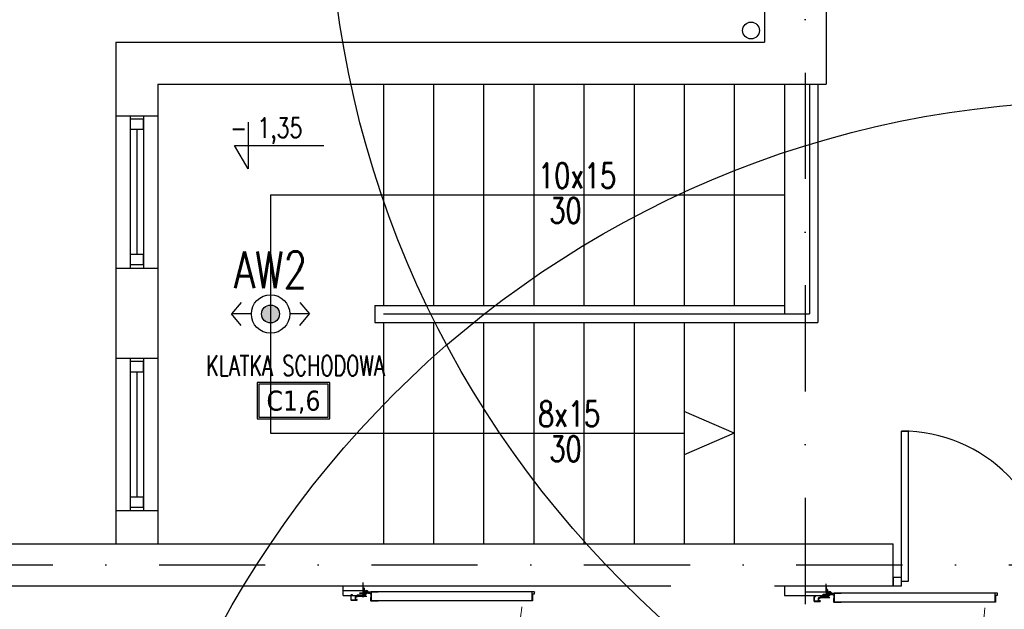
# Model space of a CAD drawing. Header units: millimetres. Extents: x 42924 to 92944, y -369470 to -179866.
# Tile 246 of 256: x 60942 to 61531, y -183755 to -183403. Entities that reach past the tile are written whole.
import ezdxf
from ezdxf.enums import TextEntityAlignment as Align

# ---------------------------------------------------------------- set-up
doc = ezdxf.new("R2010")
doc.units = ezdxf.units.MM
for name, pattern in [('CENTER', [0.6, 0.375, -0.075, 0.075, -0.075]), ('DASHDOT', [25.4, 12.7, -6.35, 0, -6.35]), ('Hidden Line', [391.222223, 282.222223, -109])]:
    doc.linetypes.add(name, pattern=pattern)
doc.layers.get('0').update_dxf_attribs({"color": 8})
for name, color, linetype in [('!! 0_ Istn-okna', 8, 'Continuous'), ('!! 0_ Istn-sciany', 8, 'Continuous'), ('!! 0_ Istn-widok', 8, 'Continuous'), ('!! 0_ Opis', 8, 'Continuous'), ('!! 0_Istn-armatura', 8, 'Continuous'), ('!! 0_Opis_pom', 123, 'Continuous'), ('!! 0_Osie', 8, 'DASHDOT'), ('!! 0_Widok', 8, 'Continuous'), ('!! 1_drzwi-linia', 8, 'Continuous'), ('!! 1_PROJ Sciany', 8, 'Continuous'), ('0-osie-liniA', 8, 'DASHDOT'), ('E1', 2, 'Continuous'), ('E_0', 4, 'Continuous'), ('E_AW', 1, 'Continuous')]:
    doc.layers.add(name, color=color, linetype=linetype)
doc.layers.add('E_SAP_ZASIĘG', color=150, linetype='Continuous', plot=False)
doc.styles.add('ARIAL', font='tahoma.ttf')
doc.styles.add('ELE1', font='romans.shx', dxfattribs={"width": 0.8, "height": 18})
doc.styles.add('SIMPLEX', font='simplex.shx', dxfattribs={"width": 0.77})
doc.styles.add('TXT', font='simplex.shx')

# ---------------------------------------------------------------- blocks, each defined once
blk = doc.blocks.new('A$C35EE4757')
at = {"layer": 'E_AW'}
h = blk.add_hatch(color=256, dxfattribs=at)
h.dxf.hatch_style = 1
h.paths.add_polyline_path([(5.36, 0, 1), (-5.36, 0, 1)])
for p, q in [((-17.54, 6.94), (-23.35, 0)), ((17.54, 6.94), (23.35, 0)), ((-11.49, 0), (-23.35, 0)), ((-17.54, -6.94), (-23.35, 0)), ((23.35, 0), (11.49, 0)), ((17.54, -6.94), (23.35, 0))]:
    blk.add_line(p, q, dxfattribs=at)
at = {"layer": 'E_AW', "ltscale": 5}
for radius in [11.49, 5.36]:
    blk.add_circle((0, 0), radius, dxfattribs=at)
blk = doc.blocks.new('BLOK OSI')
at = {"layer": '0-osie-liniA', "ltscale": 5}
for points in [[(52592.21, -193637.01), (52592.21, -199860.82)], [(51570.03, -197490.09), (53810.61, -197490.09)]]:
    blk.add_lwpolyline(points, dxfattribs=at)
blk = doc.blocks.new('zaw-dr-90-p')
at = {"color": 2, "linetype": 'CENTER', "ltscale": 0.2}
for p, q in [((12, 0), (-12, 0)), ((0, 12), (0, -12)), ((24.5, 24), (31, 24)), ((24.5, 19), (31, 19))]:
    blk.add_line(p, q, dxfattribs=at)
at = {"ltscale": 0.2}
for p, q in [((10, 12), (6.5, 12)), ((10, 0), (10, 6.5))]:
    blk.add_line(p, q, dxfattribs=at)
blk.add_lwpolyline([(0, 6.5), (23.5, 6.5, 0.414214), (28, 11), (28, 31), (24.5, 31), (24.5, 11, -0.414214), (23.5, 10), (0, 10, 4.561698), (7.6, 6.5), (4.9, 4.2)], format="xyb", dxfattribs=at)
blk.add_lwpolyline([(-0.2, -0.2), (-2.5, -0.2), (-2.5, 0.2), (-0.2, 0.2), (-0.2, 2.5), (0.2, 2.5), (0.2, 0.2), (2.8, 0.2), (2.8, -0.2), (0.2, -0.2), (0.2, -2.8), (-0.2, -2.8)], close=True)
blk.add_lwpolyline([(10, 10), (10, 39), (6.5, 39), (6.5, 10)], dxfattribs=at)
blk.add_circle((0, 0), 6.5, dxfattribs=at)
blk = doc.blocks.new('drzwi 90- sc 12')
for p, q in [((-13620.32, 20410.16), (-13620.32, 20313.77)), ((-13614.92, 20409.86), (-13620.32, 20409.86)), ((-13616.12, 20410.26), (-13620.22, 20410.26)), ((-13616.12, 20410.26), (-13620, 20410.26)), ((-13618.17, 20410.26), (-13616.22, 20410.26)), ((-13618.17, 20410.26), (-13616.22, 20410.26)), ((-13616.12, 20410.26), (-13616.12, 20411.46)), ((-13616.12, 20411.46), (-13615.02, 20411.46)), ((-13614.92, 20411.36), (-13614.92, 20313.77)), ((-13620.32, 20313.47), (-13620.32, 20317.97)), ((-13614.92, 20312.27), (-13614.92, 20317.97)), ((-13614.92, 20313.77), (-13620.32, 20313.77)), ((-13618.22, 20313.37), (-13620.22, 20313.37)), ((-13618.22, 20313.67), (-13618.22, 20313.37)), ((-13618.22, 20313.67), (-13616.42, 20313.67)), ((-13617.77, 20311.12), (-13617.77, 20305.72)), ((-13617.77, 20311.12), (-13617.77, 20305.72)), ((-13616.17, 20309.92), (-13617.37, 20309.92)), ((-13616.17, 20309.92), (-13616.17, 20311.02)), ((-13615.92, 20313.17), (-13615.92, 20312.17)), ((-13615.92, 20312.17), (-13615.02, 20312.17)), ((-13715.57, 20308.32), (-13715.57, 20308.56)), ((-13715.57, 20307.69), (-13715.57, 20308.56)), ((-13715.57, 20307.82), (-13715.57, 20308.56)), ((-13715.57, 20307.72), (-13715.37, 20307.72)), ((-13715.77, 20301.96), (-13716.27, 20301.96)), ((-13616.77, 20301.96), (-13616.27, 20301.96))]:
    blk.add_line(p, q)
for points in [[(-13665.27, 20284.96), (-13665.27, 20325.83)], [(-13615.57, 20309.64), (-13615.32, 20309.64), (-13615.32, 20309.82), (-13616.32, 20309.82), (-13616.32, 20309.64), (-13615.92, 20309.64)]]:
    blk.add_lwpolyline(points)
at = {"ltscale": 0.2}
for points in [[(-13715.57, 20307.51), (-13715.57, 20309.48, 0.414214), (-13715.91, 20309.82), (-13719.43, 20309.82, 0.414214), (-13719.77, 20309.48), (-13719.77, 20308.92), (-13719.59, 20308.92), (-13719.59, 20309.48, -0.414214), (-13719.43, 20309.64), (-13716.97, 20309.64)], [(-13716.97, 20309.64), (-13715.91, 20309.64, -0.414214), (-13715.75, 20309.48), (-13715.75, 20307.51)], [(-13615.92, 20309.64), (-13616.63, 20309.64, 0.414214), (-13616.79, 20309.48), (-13616.79, 20305.58, -0.414214), (-13617.13, 20305.24), (-13617.58, 20305.24, 0.414214), (-13617.74, 20305.08), (-13617.74, 20304.48, -0.414214), (-13618.08, 20304.14), (-13619.26, 20304.14, -0.414214), (-13619.6, 20304.48), (-13619.6, 20305.15, 1), (-13619.79, 20305.15), (-13619.79, 20301.96, 0.414214), (-13619.63, 20301.8), (-13617.11, 20301.8, 0.414214), (-13616.95, 20301.96), (-13616.95, 20302.52), (-13616.77, 20302.52), (-13616.77, 20301.96, -0.414214), (-13617.11, 20301.62), (-13619.63, 20301.62, -0.414214), (-13619.97, 20301.96), (-13619.97, 20305.15, -1), (-13619.42, 20305.15), (-13619.42, 20304.48, 0.414214), (-13619.26, 20304.32), (-13618.08, 20304.32, 0.414214), (-13617.92, 20304.48), (-13617.92, 20305.08, -0.414214), (-13617.58, 20305.42), (-13617.13, 20305.42, 0.414214), (-13616.97, 20305.58), (-13616.97, 20309.48, -0.414214), (-13616.63, 20309.82), (-13613.11, 20309.82, -0.414214), (-13612.77, 20309.48), (-13612.77, 20308.92), (-13612.95, 20308.92), (-13612.95, 20309.48, 0.414214), (-13613.11, 20309.64), (-13615.57, 20309.64)], [(-13715.75, 20307.76), (-13715.75, 20305.58, 0.414214), (-13715.41, 20305.24), (-13714.96, 20305.24, -0.414214), (-13714.8, 20305.08), (-13714.8, 20304.48, 0.414214), (-13714.46, 20304.14), (-13713.28, 20304.14, 0.414214), (-13712.94, 20304.48), (-13712.94, 20305.15, -1), (-13712.75, 20305.15), (-13712.75, 20301.96, -0.414214), (-13712.91, 20301.8), (-13715.43, 20301.8, -0.414214), (-13715.59, 20301.96), (-13715.59, 20302.52), (-13715.77, 20302.52), (-13715.77, 20301.96, 0.414214), (-13715.43, 20301.62), (-13712.91, 20301.62, 0.414214), (-13712.57, 20301.96), (-13712.57, 20305.15, 1), (-13713.12, 20305.15), (-13713.12, 20304.48, -0.414214), (-13713.28, 20304.32), (-13714.46, 20304.32, -0.414214), (-13714.62, 20304.48), (-13714.62, 20305.08, 0.414214), (-13714.96, 20305.42), (-13715.41, 20305.42, -0.414214), (-13715.57, 20305.58), (-13715.57, 20307.64)]]:
    blk.add_lwpolyline(points, format="xyb", dxfattribs=at)
at = {"lineweight": 30}
for points in [[(-13716.27, 20308.92), (-13721.27, 20308.92)], [(-13716.27, 20308.92), (-13716.27, 20296.92)], [(-13614.27, 20308.92), (-13609.27, 20308.92)], [(-13614.27, 20308.92), (-13614.27, 20296.92)]]:
    blk.add_lwpolyline(points, dxfattribs=at)
blk.add_lwpolyline([(-13616.79, 20308.82), (-13616.97, 20308.82), (-13616.97, 20307.42), (-13616.79, 20307.42)], close=True)
for centre, radius, start, end in [((-13620.22, 20410.16), 0.1, 90, 180), ((-13615.02, 20411.36), 0.1, 0, 90), ((-13620.22, 20313.47), 0.1, 180, 270), ((-13616.42, 20313.17), 0.5, 0, 90), ((-13616.27, 20311.02), 0.1, 0, 90), ((-13615.02, 20312.27), 0.1, 270, 0)]:
    blk.add_arc(centre, radius, start, end)
at = {"linetype": 'Hidden Line', "lineweight": 9, "ltscale": 0.05}
blk.add_arc((-13615.5, 20305.14), 99.12, 94.80054, 177.69442, dxfattribs=at)
at = {"xscale": 0.09999999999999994, "yscale": 0.09999999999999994, "zscale": 0.09999999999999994, "rotation": 180.0000000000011}
blk.add_blockref('zaw-dr-90-p', (-13614.92, 20310.92), dxfattribs=at)
blk = doc.blocks.new('drzwi dwuskrzydłowe')
for points in [[(68481.18, -214206.57), (68481.18, -214296.57), (68477.18, -214296.57), (68477.18, -214206.57)], [(68653.18, -214206.57), (68653.18, -214296.57), (68657.18, -214296.57), (68657.18, -214206.57)], [(68477.18, -214294.07), (68472.18, -214294.07), (68472.18, -214299.07), (68477.18, -214299.07)], [(68657.18, -214294.07), (68662.18, -214294.07), (68662.18, -214299.07), (68657.18, -214299.07)]]:
    blk.add_lwpolyline(points, close=True)
for centre, start, end in [((68477.18, -214296.57), 0, 90), ((68657.18, -214296.57), 90, 180)]:
    blk.add_arc(centre, 90, start, end)

msp = doc.modelspace()

# ---------------------------------------------------------------- linework, layer by layer
at = {"layer": '!! 0_ Istn-okna'}
for points in [[(61008.06735, -183460.3878), (61008.06735, -183551.3878)], [(61016.06735, -183460.3878), (61016.06735, -183551.3878)], [(61012.06735, -183468.3878), (61012.06735, -183543.3878)], [(61008.06735, -183605.3878), (61008.06735, -183696.3878)], [(61016.06735, -183605.3878), (61016.06735, -183696.3878)], [(61012.06735, -183613.3878), (61012.06735, -183688.3878)]]:
    msp.add_lwpolyline(points, dxfattribs=at)
for points in [[(61008.06735, -183462.3878), (61008.06735, -183468.3878), (61016.06735, -183468.3878), (61016.06735, -183462.3878)], [(61008.06735, -183543.3878), (61008.06735, -183549.3878), (61016.06735, -183549.3878), (61016.06735, -183543.3878)], [(61008.06735, -183607.3878), (61008.06735, -183613.3878), (61016.06735, -183613.3878), (61016.06735, -183607.3878)], [(61008.06735, -183688.3878), (61008.06735, -183694.3878), (61016.06735, -183694.3878), (61016.06735, -183688.3878)]]:
    msp.add_lwpolyline(points, close=True, dxfattribs=at)
at = {"layer": '!! 0_ Istn-sciany'}
for points in [[(61387.56735, -183287.3878), (61387.56735, -183416.3878)], [(61424.56735, -183369.3878), (61424.56735, -183441.3878)], [(60999.56735, -183416.3878), (61387.56735, -183416.3878)], [(60999.56735, -183416.3878), (60999.56735, -183460.3878)], [(61024.56735, -183441.3878), (61424.56735, -183441.3878)], [(61024.56735, -183441.3878), (61024.56735, -183460.3878)], [(60999.56735, -183460.3878), (61024.56735, -183460.3878)], [(60999.56735, -183551.3878), (60999.56735, -183605.3878)], [(60999.56735, -183551.3878), (61024.56735, -183551.3878)], [(61024.56735, -183551.3878), (61024.56735, -183605.3878)], [(60999.56735, -183605.3878), (61024.56735, -183605.3878)], [(60999.56735, -183696.3878), (60999.56735, -183716.3878)], [(60999.56735, -183696.3878), (61024.56735, -183696.3878)], [(61024.56735, -183696.3878), (61024.56735, -183716.3878)], [(60824.56735, -183716.3878), (60999.56735, -183716.3878)], [(61024.56735, -183716.3878), (61464.56735, -183716.3878)], [(60824.56735, -183741.3878), (61331.56735, -183741.3878)], [(61393.56735, -183741.3878), (61464.56735, -183741.3878)]]:
    msp.add_lwpolyline(points, dxfattribs=at)
at = {"layer": '!! 0_ Istn-widok'}
for points in [[(61159.56735, -183441.3878), (61159.56735, -183573.8878)], [(61189.56735, -183441.3878), (61189.56735, -183573.8878)], [(61219.56735, -183441.3878), (61219.56735, -183573.8878)], [(61249.56735, -183441.3878), (61249.56735, -183573.8878)], [(61279.56735, -183441.3878), (61279.56735, -183573.8878)], [(61309.56735, -183441.3878), (61309.56735, -183573.8878)], [(61339.56735, -183441.3878), (61339.56735, -183573.8878)], [(61369.56735, -183441.3878), (61369.56735, -183573.8878)], [(61399.56735, -183441.3878), (61399.56735, -183578.8878)], [(61414.56735, -183441.3878), (61414.56735, -183578.8878)], [(61419.56735, -183441.3878), (61419.56735, -183583.8878)], [(60999.56735, -183460.3878), (60999.56735, -183551.3878)], [(61024.56735, -183460.3878), (61024.56735, -183551.3878)], [(61092.06735, -183507.6378), (61092.06735, -183650.1378)], [(61092.06735, -183507.6378), (61399.56735, -183507.6378)], [(61154.56735, -183573.8878), (61154.56735, -183583.8878)], [(61154.56735, -183573.8878), (61399.56735, -183573.8878)], [(61154.56735, -183583.8878), (61419.56735, -183583.8878)], [(61159.56735, -183578.8878), (61414.56735, -183578.8878)], [(61159.56735, -183583.8878), (61159.56735, -183716.3878)], [(61189.56735, -183583.8878), (61189.56735, -183716.3878)], [(61219.56735, -183583.8878), (61219.56735, -183716.3878)], [(61249.56735, -183583.8878), (61249.56735, -183716.3878)], [(61279.56735, -183583.8878), (61279.56735, -183716.3878)], [(61309.56735, -183583.8878), (61309.56735, -183716.3878)], [(61339.56735, -183583.8878), (61339.56735, -183716.3878)], [(61369.56735, -183583.8878), (61369.56735, -183716.3878)], [(60999.56735, -183605.3878), (60999.56735, -183696.3878)], [(61024.56735, -183605.3878), (61024.56735, -183696.3878)], [(61092.06735, -183650.1378), (61339.56735, -183650.1378)], [(60999.56735, -183716.3878), (61024.56735, -183716.3878)]]:
    msp.add_lwpolyline(points, dxfattribs=at)
at = {"layer": '!! 0_ Opis'}
for points in [[(61078.61043, -183464.12619), (61078.61043, -183492.12795)], [(61078.61043, -183492.12795), (61070.52701, -183478.12707)], [(61070.52701, -183478.12707), (61123.96122, -183478.12707)]]:
    msp.add_lwpolyline(points, dxfattribs=at)
at = {"layer": '!! 0_Istn-armatura'}
msp.add_circle((61379.56735, -183409.3878), 5, dxfattribs=at)
at = {"layer": '!! 0_Opis_pom', "ltscale": 0.7}
for points in [[(61084.02546, -183641.56552), (61127.54546, -183641.56552), (61127.54546, -183619.80552), (61084.02546, -183619.80552)], [(61085.11346, -183640.47752), (61126.45746, -183640.47752), (61126.45746, -183620.89352), (61085.11346, -183620.89352)]]:
    msp.add_lwpolyline(points, close=True, dxfattribs=at)
at = {"layer": '!! 0_Widok'}
for points in [[(61369.56735, -183650.1378), (61339.56735, -183637.25389)], [(61369.56735, -183650.1378), (61339.56735, -183663.02171)]]:
    msp.add_lwpolyline(points, dxfattribs=at)
at = {"layer": '!! 1_PROJ Sciany'}
for points in [[(61464.56735, -183741.3878), (61464.56735, -183716.3878)], [(61135.43682, -183747.1378), (61135.43682, -183741.3878)], [(61147.43682, -183747.1378), (61147.43682, -183741.3878)], [(61399.56735, -183741.3878), (61399.56735, -183747.1378)], [(61424.56735, -183741.3878), (61424.56735, -183747.1378)], [(61135.43682, -183747.1378), (61147.43682, -183747.1378)], [(61399.56735, -183747.1378), (61424.56735, -183747.1378)]]:
    msp.add_lwpolyline(points, dxfattribs=at)
at = {"layer": 'E_SAP_ZASIĘG'}
for centre in [(61726.69488, -183314.55334), (61589.69013, -184051.49546)]:
    msp.add_circle(centre, 600, dxfattribs=at)

# ---------------------------------------------------------------- block references
at = {"layer": '!! 0_Osie'}
msp.add_blockref('BLOK OSI', (8819.85593, 13761.2005), dxfattribs=at)
at = {"layer": '!! 1_drzwi-linia'}
msp.add_blockref('drzwi dwuskrzydłowe', (-7007.61481, 30557.6858), dxfattribs=at)
at = {"layer": '!! 1_drzwi-linia', "xscale": -1, "rotation": 270}
for p in [(40838.51248, -170130.11818), (41115.64301, -170130.8681)]:
    msp.add_blockref('drzwi 90- sc 12', p, dxfattribs=at)
at = {"layer": 'E_0'}
msp.add_blockref('A$C35EE4757', (61092.06735, -183578.8878), dxfattribs=at)

# ---------------------------------------------------------------- texts
at = {"layer": '!! 0_ Opis', "style": 'SIMPLEX', "width": 0.75}
for s, height, p in [('- 1,35', 12, (61067.92298, -183473.54895)), ('10x15', 15, (61252.13298, -183503.60351)), ('30', 15, (61258.89615, -183524.52327)), ('8x15', 15, (61252.13298, -183646.10351)), ('30', 15, (61258.89615, -183667.02327))]:
    msp.add_text(s, height=height, dxfattribs=at).set_placement(p)
at = {"layer": '!! 0_Opis_pom', "ltscale": 0.7, "style": 'TXT', "width": 0.7}
msp.add_text('KLATKA SCHODOWA', height=12, dxfattribs=at).set_placement((61106.9006, -183615.75921), align=Align.CENTER)
at = {"layer": '!! 0_Opis_pom', "ltscale": 0.7, "style": 'ARIAL'}
msp.add_attdef('C1,6', text='', height=11.968, dxfattribs=at).set_placement((61105.78546, -183630.68552), align=Align.MIDDLE_CENTER)
at = {"layer": 'E1', "style": 'ELE1', "width": 0.75}
msp.add_text('AW2', height=22, dxfattribs=at).set_placement((61092.06735, -183552.52156), align=Align.MIDDLE_CENTER)

doc.saveas('drawing.dxf')
